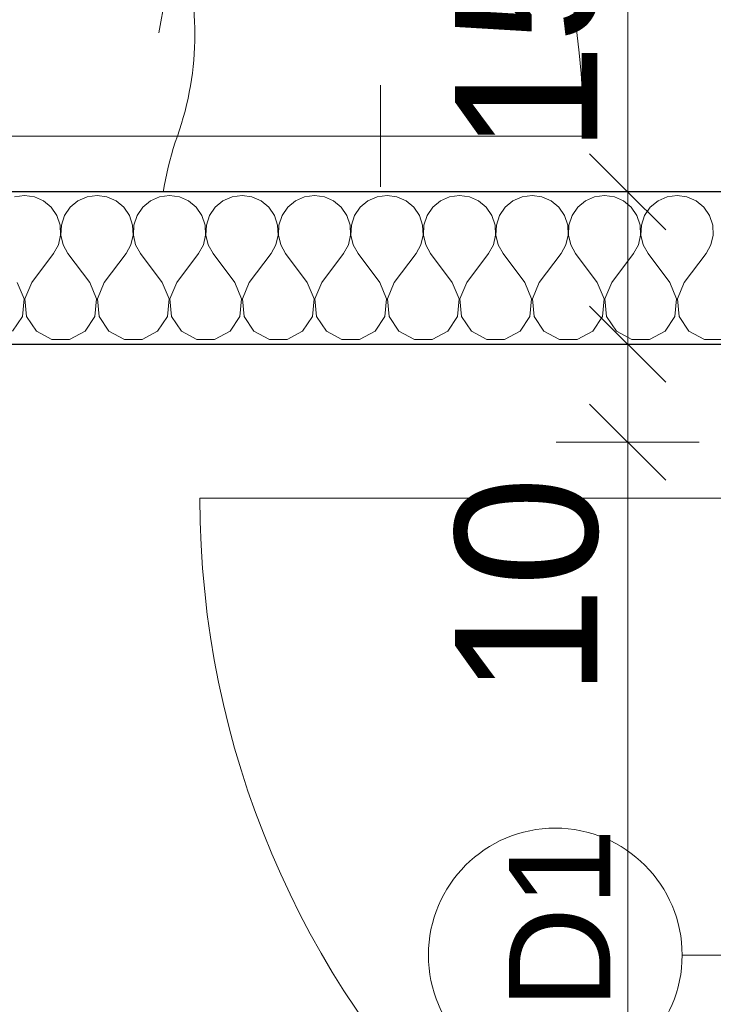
# Model space of a CAD drawing. Header units: millimetres. Extents: x -12989 to 357906, y -50379 to 30884.
# Tile 54 of 256: x 2638 to 3321, y 2500 to 3470. Entities that reach past the tile are written whole.
import ezdxf
from ezdxf.enums import TextEntityAlignment as Align

# ---------------------------------------------------------------- set-up
doc = ezdxf.new("R2010")
doc.units = ezdxf.units.MM
doc.header["$MEASUREMENT"] = 0
doc.linetypes.add('Wipeout_Contour', pattern=[1000, 0, -1000])
for name, color, linetype in [('Nowe_04-ŚCIANY DZIAŁOWE', 7, 'Continuous'), ('Nowe_A_OZN_STREFY', 7, 'Continuous'), ('Nowe_A_WYM_ZEWNETRZNE', 7, 'Continuous'), ('Nowe_Drzwi Archicad', 7, 'Continuous'), ('Nowe_Znaczniki drzwi Archicada', 7, 'Continuous')]:
    doc.layers.add(name, color=color, linetype=linetype)
doc.layers.add('Nowe_04-ŚCIANY DZIAŁOWE_Nr_pióra__174', color=7, linetype='Continuous', lineweight=5, true_color=0x6a6a6a)
for name, color, linetype, lineweight in [('Nowe_04-ŚCIANY DZIAŁOWE_Nr_pióra__27', 7, 'Continuous', 25), ('Nowe_A_WYM_ZEWNETRZNE_Nr_pióra__1', 7, 'Continuous', 13), ('Nowe_A_WYM_ZEWNETRZNE_Nr_pióra__45', 7, 'Continuous', 15), ('Nowe_A_WYM_ZEWNETRZNE_Nr_pióra__85', 7, 'Continuous', 13), ('Nowe_Drzwi Archicad_Nr_pióra__20', 1, 'Continuous', 13), ('Nowe_Drzwi Archicad_Nr_pióra__3', 7, 'Continuous', 13), ('Nowe_Znaczniki drzwi Archicada_Nr_pióra__45', 7, 'Continuous', 15), ('Nowe_Znaczniki drzwi Archicada_Nr_pióra__5', 7, 'Continuous', 13), ('Nowe_Znaczniki drzwi Archicada_Nr_pióra__7', 7, 'Continuous', 13)]:
    doc.layers.add(name, color=color, linetype=linetype, lineweight=lineweight)
doc.styles.add('STYL_AUTOMATYCZNY_2', font='arial.ttf')
doc.styles.add('STYL_AUTOMATYCZNY_3', font='arial.ttf')
doc.dimstyles.new('STYL_AUTOMATYCZNY__1', dxfattribs={"dimtxt": 139.999998, "dimasz": 71.25, "dimexe": 0.18, "dimexo": 0.0625, "dimgap": 0, "dimtad": 1, "dimtih": 1, "dimtoh": 1, "dimdec": 0, "dimlfac": 0.1, "dimzin": 0, "dimdsep": 46, "dimtxsty": 'STYL_AUTOMATYCZNY_3', "dimblk": 'ARROWHEAD_6', "dimblk1": 'ARROWHEAD_6', "dimblk2": 'ARROWHEAD_6', "dimcen": 0.09, "dimse1": 1, "dimse2": 1, "dimclrd": 7, "dimclre": 7, "dimclrt": 7, "dimadec": 0, "dimazin": 0, "dimtfac": 1, "dimtdec": 4, "dimtmove": 0, "dimatfit": 3, "dimfxl": 0, "dimtolj": 1, "dimtzin": 0, "dimarcsym": 0})
doc.dimstyles.new('STYL_AUTOMATYCZNY__2', dxfattribs={"dimtxt": 139.999998, "dimasz": 71.25, "dimexe": 0.18, "dimexo": 0.0625, "dimgap": 0, "dimtad": 1, "dimdec": 0, "dimlfac": 0.1, "dimzin": 0, "dimdsep": 46, "dimtxsty": 'STYL_AUTOMATYCZNY_3', "dimblk": 'ARROWHEAD_6', "dimblk1": 'ARROWHEAD_6', "dimblk2": 'ARROWHEAD_6', "dimcen": 0.09, "dimse1": 1, "dimse2": 1, "dimclrd": 7, "dimclre": 7, "dimclrt": 7, "dimadec": 0, "dimazin": 0, "dimtfac": 1, "dimtdec": 4, "dimtmove": 0, "dimatfit": 3, "dimfxl": 0, "dimtolj": 1, "dimtzin": 0, "dimarcsym": 0})
doc.dimstyles.new('STYL_AUTOMATYCZNY__4', dxfattribs={"dimtxt": 139.999998, "dimasz": 71.25, "dimexe": 0.18, "dimexo": 0.0625, "dimgap": 0, "dimtad": 1, "dimdec": 0, "dimlfac": 0.1, "dimzin": 0, "dimdsep": 46, "dimtxsty": 'STYL_AUTOMATYCZNY_3', "dimblk": 'ARROWHEAD_6', "dimblk1": 'ARROWHEAD_6', "dimblk2": 'ARROWHEAD_6', "dimcen": 0.09, "dimse1": 1, "dimse2": 1, "dimclrd": 7, "dimclre": 7, "dimclrt": 7, "dimadec": 0, "dimazin": 0, "dimtfac": 1, "dimtdec": 4, "dimtmove": 2, "dimatfit": 3, "dimfxl": 0, "dimtolj": 1, "dimtzin": 0, "dimarcsym": 0})

# ---------------------------------------------------------------- blocks, each defined once
blk = doc.blocks.new('WSC Marker D[12]_1', base_point=(3665.74, 2548.49))
at = {"layer": 'Nowe_Znaczniki drzwi Archicada_Nr_pióra__7', "color": 7, "lineweight": 13, "style": 'STYL_AUTOMATYCZNY_2'}
for tag, height, rotation, p in [('DUMMY_289', 100, 90, (3250.02, 3048.49)), ('DUMMY_288', 100, 90, (3450.02, 3048.49)), ('DUMMY_287', 100, 90, (3650.02, 3048.49)), ('DUMMY_290', 100, 90, (4200.02, 2548.49)), ('AC_MarkerText_2', 110, 360, (3565.74, 2601.65)), ('AC_MarkerText_3', 110, 360, (3565.74, 2381.65))]:
    blk.add_attdef(tag, text='', height=height, rotation=rotation, dxfattribs=at).set_placement(p, align=Align.BOTTOM_LEFT)
at = {"color": 254, "linetype": 'Wipeout_Contour', "lineweight": 0, "ltscale": 81301.552655}
blk.add_wipeout([(3165.74, 2673.49), (3165.74, 2673.49), (3117.9, 2663.97), (3077.35, 2636.88), (3050.25, 2596.32), (3040.74, 2548.49), (3050.25, 2500.65), (3077.35, 2460.1), (3117.9, 2433), (3165.74, 2423.49), (3165.74, 2423.49), (3165.74, 2423.49), (3213.57, 2433), (3254.13, 2460.1), (3281.22, 2500.65), (3290.74, 2548.49), (3281.22, 2596.32), (3254.13, 2636.88), (3213.57, 2663.97)], dxfattribs=at).dxf.layer = 'Nowe_Znaczniki drzwi Archicada'
at = {"layer": 'Nowe_Znaczniki drzwi Archicada_Nr_pióra__45', "color": 7, "linetype": 'Continuous', "lineweight": 15}
blk.add_line((3290.74, 2548.49), (3915.74, 2548.49), dxfattribs=at)
at = {"layer": 'Nowe_Znaczniki drzwi Archicada_Nr_pióra__5', "color": 7, "linetype": 'Continuous', "lineweight": 13, "flags": 128}
blk.add_lwpolyline([(3165.74, 2673.49, 1), (3165.74, 2423.49, 1)], format="xyb", close=True, dxfattribs=at)
at = {"layer": 'Nowe_Znaczniki drzwi Archicada_Nr_pióra__7', "color": 7, "lineweight": 13, "style": 'STYL_AUTOMATYCZNY_2'}
blk.add_attdef('AC_WIDO_ID', text='', height=100, rotation=90, dxfattribs=at).set_placement((3250.02, 2495.12), align=Align.BOTTOM_LEFT)
blk = doc.blocks.new('WSC Drzwi 26[11]_1')
at = {"layer": 'Nowe_Drzwi Archicad_Nr_pióra__3', "color": 7, "linetype": 'Continuous', "lineweight": 13}
blk.add_line((3715.74, 2998.49), (2815.74, 2998.49), dxfattribs=at)
blk.add_arc((3715.74, 2998.49), 900, 180, 270, dxfattribs=at)
at = {"layer": 'Nowe_Znaczniki drzwi Archicada', "color": 7, "lineweight": 15}
blk.add_blockref('WSC Marker D[12]_1', (3665.74, 2548.49), dxfattribs=at).add_auto_attribs({'AC_MarkerText_2': '90', 'AC_MarkerText_3': '200', 'AC_WIDO_ID': 'D1'})
blk = doc.blocks.new('Ściana_6_1', base_point=(3815.74, 150))
at = {"layer": 'Nowe_Drzwi Archicad', "color": 7, "linetype": 'Continuous', "lineweight": 13}
blk.add_blockref('WSC Drzwi 26[11]_1', (0, 0), dxfattribs=at)
blk = doc.blocks.new('WSC Drzwi 26[16]_1')
at = {"layer": 'Nowe_Drzwi Archicad_Nr_pióra__20', "color": 1, "linetype": 'Continuous', "lineweight": 13}
for p, q in [((2793.48, 3555), (2775.21, 3456.69)), ((2993.48, 3305), (2993.48, 3405))]:
    blk.add_line(p, q, dxfattribs=at)
for centre, start, end in [((2510.64, 3455), 340.52878, 19.47122), ((3076.32, 3255), 160.52878, 199.47122)]:
    blk.add_arc(centre, 300, start, end, dxfattribs=at)
at = {"layer": 'Nowe_Drzwi Archicad_Nr_pióra__3', "color": 7, "linetype": 'Continuous', "lineweight": 13}
blk.add_line((2393.48, 3355), (3193.48, 3355), dxfattribs=at)
blk.add_arc((2393.48, 3355), 800, 0, 90, dxfattribs=at)
blk = doc.blocks.new('Ściana_9_1', base_point=(2293.48, 3150))
at = {"layer": 'Nowe_Drzwi Archicad', "color": 7, "linetype": 'Continuous', "lineweight": 13}
blk.add_blockref('WSC Drzwi 26[16]_1', (0, 0), dxfattribs=at)
blk = doc.blocks.new('*X88')
at = {"layer": 'Nowe_04-ŚCIANY DZIAŁOWE_Nr_pióra__174', "color": 251, "linetype": 'Continuous', "lineweight": 5, "true_color": 0x6a6a6a}
for p, q in [((2642.86, 3296.43), (2633.1, 3295.07)), ((2652.62, 3295.07), (2642.86, 3296.43)), ((2661.63, 3291.09), (2652.62, 3295.07)), ((2669.22, 3284.81), (2661.63, 3291.09)), ((2695.51, 3291.09), (2687.92, 3284.81)), ((2704.53, 3295.07), (2695.51, 3291.09)), ((2714.29, 3296.43), (2704.53, 3295.07)), ((2724.05, 3295.07), (2714.29, 3296.43)), ((2733.06, 3291.09), (2724.05, 3295.07)), ((2740.65, 3284.81), (2733.06, 3291.09)), ((2766.94, 3291.09), (2759.35, 3284.81)), ((2775.95, 3295.07), (2766.94, 3291.09)), ((2785.71, 3296.43), (2775.95, 3295.07)), ((2795.47, 3295.07), (2785.71, 3296.43)), ((2804.49, 3291.09), (2795.47, 3295.07)), ((2812.08, 3284.81), (2804.49, 3291.09)), ((2838.37, 3291.09), (2830.78, 3284.81)), ((2847.38, 3295.07), (2838.37, 3291.09)), ((2857.14, 3296.43), (2847.38, 3295.07)), ((2866.9, 3295.07), (2857.14, 3296.43)), ((2875.92, 3291.09), (2866.9, 3295.07)), ((2883.51, 3284.81), (2875.92, 3291.09)), ((2909.8, 3291.09), (2902.21, 3284.81)), ((2918.81, 3295.07), (2909.8, 3291.09)), ((2928.57, 3296.43), (2918.81, 3295.07)), ((2938.33, 3295.07), (2928.57, 3296.43)), ((2947.35, 3291.09), (2938.33, 3295.07)), ((2954.93, 3284.81), (2947.35, 3291.09)), ((2981.22, 3291.09), (2973.64, 3284.81)), ((2990.24, 3295.07), (2981.22, 3291.09)), ((3000, 3296.43), (2990.24, 3295.07)), ((3009.76, 3295.07), (3000, 3296.43)), ((3018.78, 3291.09), (3009.76, 3295.07)), ((3026.36, 3284.81), (3018.78, 3291.09)), ((3052.65, 3291.09), (3045.07, 3284.81)), ((3061.67, 3295.07), (3052.65, 3291.09)), ((3071.43, 3296.43), (3061.67, 3295.07)), ((3081.19, 3295.07), (3071.43, 3296.43)), ((3090.2, 3291.09), (3081.19, 3295.07)), ((3097.79, 3284.81), (3090.2, 3291.09)), ((3124.08, 3291.09), (3116.49, 3284.81)), ((3133.1, 3295.07), (3124.08, 3291.09)), ((3142.86, 3296.43), (3133.1, 3295.07)), ((3152.62, 3295.07), (3142.86, 3296.43)), ((3161.63, 3291.09), (3152.62, 3295.07)), ((3169.22, 3284.81), (3161.63, 3291.09)), ((3195.51, 3291.09), (3187.92, 3284.81)), ((3204.53, 3295.07), (3195.51, 3291.09)), ((3214.29, 3296.43), (3204.53, 3295.07)), ((3224.05, 3295.07), (3214.29, 3296.43)), ((3233.06, 3291.09), (3224.05, 3295.07)), ((3240.65, 3284.81), (3233.06, 3291.09)), ((3266.94, 3291.09), (3259.35, 3284.81)), ((3275.95, 3295.07), (3266.94, 3291.09)), ((3285.71, 3296.43), (3275.95, 3295.07)), ((3295.47, 3295.07), (3285.71, 3296.43)), ((3304.49, 3291.09), (3295.47, 3295.07)), ((3312.08, 3284.81), (3304.49, 3291.09)), ((2674.8, 3276.69), (2669.22, 3284.81)), ((2687.92, 3284.81), (2682.34, 3276.69)), ((2746.23, 3276.69), (2740.65, 3284.81)), ((2759.35, 3284.81), (2753.77, 3276.69)), ((2817.66, 3276.69), (2812.08, 3284.81)), ((2830.78, 3284.81), (2825.2, 3276.69)), ((2889.09, 3276.69), (2883.51, 3284.81)), ((2902.21, 3284.81), (2896.63, 3276.69)), ((2960.52, 3276.69), (2954.93, 3284.81)), ((2973.64, 3284.81), (2968.06, 3276.69)), ((3031.94, 3276.69), (3026.36, 3284.81)), ((3045.07, 3284.81), (3039.48, 3276.69)), ((3103.37, 3276.69), (3097.79, 3284.81)), ((3116.49, 3284.81), (3110.91, 3276.69)), ((3174.8, 3276.69), (3169.22, 3284.81)), ((3187.92, 3284.81), (3182.34, 3276.69)), ((3246.23, 3276.69), (3240.65, 3284.81)), ((3259.35, 3284.81), (3253.77, 3276.69)), ((3317.66, 3276.69), (3312.08, 3284.81)), ((2677.95, 3267.35), (2674.8, 3276.69)), ((2682.34, 3276.69), (2679.19, 3267.35)), ((2749.38, 3267.35), (2746.23, 3276.69)), ((2753.77, 3276.69), (2750.62, 3267.35)), ((2820.81, 3267.35), (2817.66, 3276.69)), ((2825.2, 3276.69), (2822.05, 3267.35)), ((2892.24, 3267.35), (2889.09, 3276.69)), ((2896.63, 3276.69), (2893.48, 3267.35)), ((2963.66, 3267.35), (2960.52, 3276.69)), ((2968.06, 3276.69), (2964.91, 3267.35)), ((3035.09, 3267.35), (3031.94, 3276.69)), ((3039.48, 3276.69), (3036.34, 3267.35)), ((3106.52, 3267.35), (3103.37, 3276.69)), ((3110.91, 3276.69), (3107.76, 3267.35)), ((3177.95, 3267.35), (3174.8, 3276.69)), ((3182.34, 3276.69), (3179.19, 3267.35)), ((3249.38, 3267.35), (3246.23, 3276.69)), ((3253.77, 3276.69), (3250.62, 3267.35)), ((3320.81, 3267.35), (3317.66, 3276.69)), ((2678.43, 3257.51), (2677.95, 3267.35)), ((2679.19, 3267.35), (2678.72, 3257.51)), ((2749.86, 3257.51), (2749.38, 3267.35)), ((2750.62, 3267.35), (2750.14, 3257.51)), ((2821.28, 3257.51), (2820.81, 3267.35)), ((2822.05, 3267.35), (2821.57, 3257.51)), ((2892.71, 3257.51), (2892.24, 3267.35)), ((2893.48, 3267.35), (2893, 3257.51)), ((2964.14, 3257.51), (2963.66, 3267.35)), ((2964.91, 3267.35), (2964.43, 3257.51)), ((3035.57, 3257.51), (3035.09, 3267.35)), ((3036.34, 3267.35), (3035.86, 3257.51)), ((3107, 3257.51), (3106.52, 3267.35)), ((3107.76, 3267.35), (3107.29, 3257.51)), ((3178.43, 3257.51), (3177.95, 3267.35)), ((3179.19, 3267.35), (3178.72, 3257.51)), ((3249.86, 3257.51), (3249.38, 3267.35)), ((3250.62, 3267.35), (3250.14, 3257.51)), ((3321.28, 3257.51), (3320.81, 3267.35)), ((2676.2, 3247.91), (2678.43, 3257.51)), ((2678.72, 3257.51), (2680.95, 3247.91)), ((2747.63, 3247.91), (2749.86, 3257.51)), ((2750.14, 3257.51), (2752.37, 3247.91)), ((2819.05, 3247.91), (2821.28, 3257.51)), ((2821.57, 3257.51), (2823.8, 3247.91)), ((2890.48, 3247.91), (2892.71, 3257.51)), ((2893, 3257.51), (2895.23, 3247.91)), ((2961.91, 3247.91), (2964.14, 3257.51)), ((2964.43, 3257.51), (2966.66, 3247.91)), ((3033.34, 3247.91), (3035.57, 3257.51)), ((3035.86, 3257.51), (3038.09, 3247.91)), ((3104.77, 3247.91), (3107, 3257.51)), ((3107.29, 3257.51), (3109.52, 3247.91)), ((3176.2, 3247.91), (3178.43, 3257.51)), ((3178.72, 3257.51), (3180.95, 3247.91)), ((3247.63, 3247.91), (3249.86, 3257.51)), ((3250.14, 3257.51), (3252.37, 3247.91)), ((3319.05, 3247.91), (3321.28, 3257.51)), ((2650, 3210.71), (2671.43, 3239.29)), ((2671.43, 3239.29), (2676.2, 3247.91)), ((2680.95, 3247.91), (2685.71, 3239.29)), ((2707.14, 3210.71), (2685.71, 3239.29)), ((2721.43, 3210.71), (2742.86, 3239.29)), ((2742.86, 3239.29), (2747.63, 3247.91)), ((2752.37, 3247.91), (2757.14, 3239.29)), ((2778.57, 3210.71), (2757.14, 3239.29)), ((2792.86, 3210.71), (2814.29, 3239.29)), ((2814.29, 3239.29), (2819.05, 3247.91)), ((2823.8, 3247.91), (2828.57, 3239.29)), ((2850, 3210.71), (2828.57, 3239.29)), ((2864.29, 3210.71), (2885.71, 3239.29)), ((2885.71, 3239.29), (2890.48, 3247.91)), ((2895.23, 3247.91), (2900, 3239.29)), ((2921.43, 3210.71), (2900, 3239.29)), ((2935.71, 3210.71), (2957.14, 3239.29)), ((2957.14, 3239.29), (2961.91, 3247.91)), ((2966.66, 3247.91), (2971.43, 3239.29)), ((2992.86, 3210.71), (2971.43, 3239.29)), ((3007.14, 3210.71), (3028.57, 3239.29)), ((3028.57, 3239.29), (3033.34, 3247.91)), ((3038.09, 3247.91), (3042.86, 3239.29)), ((3064.29, 3210.71), (3042.86, 3239.29)), ((3078.57, 3210.71), (3100, 3239.29)), ((3100, 3239.29), (3104.77, 3247.91)), ((3109.52, 3247.91), (3114.29, 3239.29)), ((3135.71, 3210.71), (3114.29, 3239.29)), ((3150, 3210.71), (3171.43, 3239.29)), ((3171.43, 3239.29), (3176.2, 3247.91)), ((3180.95, 3247.91), (3185.71, 3239.29)), ((3207.14, 3210.71), (3185.71, 3239.29)), ((3221.43, 3210.71), (3242.86, 3239.29)), ((3242.86, 3239.29), (3247.63, 3247.91)), ((3252.37, 3247.91), (3257.14, 3239.29)), ((3278.57, 3210.71), (3257.14, 3239.29)), ((3292.86, 3210.71), (3314.29, 3239.29)), ((3314.29, 3239.29), (3319.05, 3247.91)), ((2642.45, 3194.67), (2635.71, 3210.71)), ((2650, 3210.71), (2643.27, 3194.67)), ((2713.88, 3194.67), (2707.14, 3210.71)), ((2721.43, 3210.71), (2714.69, 3194.67)), ((2785.31, 3194.67), (2778.57, 3210.71)), ((2792.86, 3210.71), (2786.12, 3194.67)), ((2856.73, 3194.67), (2850, 3210.71)), ((2864.29, 3210.71), (2857.55, 3194.67)), ((2928.16, 3194.67), (2921.43, 3210.71)), ((2935.71, 3210.71), (2928.98, 3194.67)), ((2999.59, 3194.67), (2992.86, 3210.71)), ((3007.14, 3210.71), (3000.41, 3194.67)), ((3071.02, 3194.67), (3064.29, 3210.71)), ((3078.57, 3210.71), (3071.84, 3194.67)), ((3142.45, 3194.67), (3135.71, 3210.71)), ((3150, 3210.71), (3143.27, 3194.67)), ((3213.88, 3194.67), (3207.14, 3210.71)), ((3221.43, 3210.71), (3214.69, 3194.67)), ((3285.31, 3194.67), (3278.57, 3210.71)), ((3292.86, 3210.71), (3286.12, 3194.67)), ((2640.81, 3177.35), (2642.45, 3194.67)), ((2643.27, 3194.67), (2644.91, 3177.35)), ((2712.23, 3177.35), (2713.88, 3194.67)), ((2714.69, 3194.67), (2716.34, 3177.35)), ((2783.66, 3177.35), (2785.31, 3194.67)), ((2786.12, 3194.67), (2787.77, 3177.35)), ((2855.09, 3177.35), (2856.73, 3194.67)), ((2857.55, 3194.67), (2859.19, 3177.35)), ((2926.52, 3177.35), (2928.16, 3194.67)), ((2928.98, 3194.67), (2930.62, 3177.35)), ((2997.95, 3177.35), (2999.59, 3194.67)), ((3000.41, 3194.67), (3002.05, 3177.35)), ((3069.38, 3177.35), (3071.02, 3194.67)), ((3071.84, 3194.67), (3073.48, 3177.35)), ((3140.81, 3177.35), (3142.45, 3194.67)), ((3143.27, 3194.67), (3144.91, 3177.35)), ((3212.23, 3177.35), (3213.88, 3194.67)), ((3214.69, 3194.67), (3216.34, 3177.35)), ((3283.66, 3177.35), (3285.31, 3194.67)), ((3286.12, 3194.67), (3287.77, 3177.35)), ((2631.17, 3162.87), (2640.81, 3177.35)), ((2644.91, 3177.35), (2654.54, 3162.87)), ((2702.6, 3162.87), (2712.23, 3177.35)), ((2716.34, 3177.35), (2725.97, 3162.87)), ((2774.03, 3162.87), (2783.66, 3177.35)), ((2787.77, 3177.35), (2797.4, 3162.87)), ((2845.46, 3162.87), (2855.09, 3177.35)), ((2859.19, 3177.35), (2868.83, 3162.87)), ((2916.89, 3162.87), (2926.52, 3177.35)), ((2930.62, 3177.35), (2940.25, 3162.87)), ((2988.32, 3162.87), (2997.95, 3177.35)), ((3002.05, 3177.35), (3011.68, 3162.87)), ((3059.75, 3162.87), (3069.38, 3177.35)), ((3073.48, 3177.35), (3083.11, 3162.87)), ((3131.17, 3162.87), (3140.81, 3177.35)), ((3144.91, 3177.35), (3154.54, 3162.87)), ((3202.6, 3162.87), (3212.23, 3177.35)), ((3216.34, 3177.35), (3225.97, 3162.87)), ((3274.03, 3162.87), (3283.66, 3177.35)), ((3287.77, 3177.35), (3297.4, 3162.87)), ((2654.54, 3162.87), (2669.87, 3154.65)), ((2687.27, 3154.65), (2702.6, 3162.87)), ((2725.97, 3162.87), (2741.3, 3154.65)), ((2758.7, 3154.65), (2774.03, 3162.87)), ((2797.4, 3162.87), (2812.73, 3154.65)), ((2830.13, 3154.65), (2845.46, 3162.87)), ((2868.83, 3162.87), (2884.16, 3154.65)), ((2901.56, 3154.65), (2916.89, 3162.87)), ((2940.25, 3162.87), (2955.59, 3154.65)), ((2972.98, 3154.65), (2988.32, 3162.87)), ((3011.68, 3162.87), (3027.02, 3154.65)), ((3044.41, 3154.65), (3059.75, 3162.87)), ((3083.11, 3162.87), (3098.44, 3154.65)), ((3115.84, 3154.65), (3131.17, 3162.87)), ((3154.54, 3162.87), (3169.87, 3154.65)), ((3187.27, 3154.65), (3202.6, 3162.87)), ((3225.97, 3162.87), (3241.3, 3154.65)), ((3258.7, 3154.65), (3274.03, 3162.87)), ((3297.4, 3162.87), (3312.73, 3154.65)), ((2669.87, 3154.65), (2687.27, 3154.65)), ((2741.3, 3154.65), (2758.7, 3154.65)), ((2812.73, 3154.65), (2830.13, 3154.65)), ((2884.16, 3154.65), (2901.56, 3154.65)), ((2955.59, 3154.65), (2972.98, 3154.65)), ((3027.02, 3154.65), (3044.41, 3154.65)), ((3098.44, 3154.65), (3115.84, 3154.65)), ((3169.87, 3154.65), (3187.27, 3154.65)), ((3241.3, 3154.65), (3258.7, 3154.65)), ((3312.73, 3154.65), (3330.13, 3154.65))]:
    blk.add_line(p, q, dxfattribs=at)
blk = doc.blocks.new('Ściana_10_1', base_point=(-350, 3150))
at = {"color": 254, "linetype": 'Wipeout_Contour', "lineweight": 0, "ltscale": 16469.10017}
blk.add_wipeout([(913.48, 3150), (3665.74, 3150), (3665.74, 3300), (913.48, 3300)], dxfattribs=at).dxf.layer = 'Nowe_04-ŚCIANY DZIAŁOWE'
at = {"layer": 'Nowe_04-ŚCIANY DZIAŁOWE_Nr_pióra__27', "color": 7, "linetype": 'Continuous', "lineweight": 25, "flags": 128}
for points in [[(3665.74, 3300), (2443.48, 3300)], [(-350, 3150), (3665.74, 3150)]]:
    blk.add_lwpolyline(points, dxfattribs=at)
at = {"layer": 'Nowe_04-ŚCIANY DZIAŁOWE', "color": 7, "lineweight": 25}
blk.add_blockref('*X88', (0, 0), dxfattribs=at)
blk = doc.blocks.new('*D267')
at = {"layer": 'Nowe_A_WYM_ZEWNETRZNE_Nr_pióra__45', "color": 7, "linetype": 'Continuous', "lineweight": 15}
for p, q in [((-1341.01, 187.5), (-1266.01, 112.5)), ((-1341.01, 37.5), (-1266.01, -37.5))]:
    blk.add_line(p, q, dxfattribs=at)
at = {"layer": 'Nowe_A_WYM_ZEWNETRZNE_Nr_pióra__85', "color": 7, "linetype": 'Continuous', "lineweight": 13}
for p, q in [((-1303.51, 150), (-1303.51, 6849.85)), ((-1233.2, 150), (-1373.83, 150)), ((-1303.51, 0), (-1303.51, 150)), ((-1233.2, 0), (-1373.83, 0)), ((-1303.51, -56.25), (-1303.51, 0))]:
    blk.add_line(p, q, dxfattribs=at)
at = {"layer": 'Nowe_A_WYM_ZEWNETRZNE_Nr_pióra__1', "color": 7, "lineweight": 13, "insert": (-1331.51, -251.06), "char_height": 140, "attachment_point": 7, "rotation": 90, "style": 'STYL_AUTOMATYCZNY_3'}
blk.add_mtext('\\A1;{\\pql;\\fArial|b0|i0|c238|p0;\\W1.000000;15}', dxfattribs=at)
blk = doc.blocks.new('ARROWHEAD_6')
at = {"color": 0, "linetype": 'Continuous', "lineweight": 0}
for p, q in [((-0.5, -0.5), (0.5, 0.5)), ((0, 0), (-1, 0))]:
    blk.add_line(p, q, dxfattribs=at)
blk = doc.blocks.new('*D268')
at = {"layer": 'Nowe_A_WYM_ZEWNETRZNE_Nr_pióra__45', "color": 7, "linetype": 'Continuous', "lineweight": 15}
blk.add_line((-1341.01, 187.5), (-1266.01, 112.5), dxfattribs=at)
at = {"layer": 'Nowe_A_WYM_ZEWNETRZNE_Nr_pióra__85', "color": 7, "linetype": 'Continuous', "lineweight": 13}
blk.add_line((-1303.51, 150), (-1303.51, 6849.85), dxfattribs=at)
blk = doc.blocks.new('*D269')
at = {"layer": 'Nowe_A_WYM_ZEWNETRZNE_Nr_pióra__45', "color": 7, "linetype": 'Continuous', "lineweight": 15}
for p, q in [((-1341.01, 6887.35), (-1266.01, 6812.35)), ((-1341.01, 187.5), (-1266.01, 112.5))]:
    blk.add_line(p, q, dxfattribs=at)
at = {"layer": 'Nowe_A_WYM_ZEWNETRZNE_Nr_pióra__85', "color": 7, "linetype": 'Continuous', "lineweight": 13}
for p, q in [((-1233.2, 6849.85), (-1373.83, 6849.85)), ((-1303.51, 150), (-1303.51, 6849.85))]:
    blk.add_line(p, q, dxfattribs=at)
at = {"layer": 'Nowe_A_WYM_ZEWNETRZNE_Nr_pióra__1', "color": 7, "lineweight": 13, "char_height": 140, "attachment_point": 7, "rotation": 90, "style": 'STYL_AUTOMATYCZNY_3'}
for s, insert in [('\\A1;{\\pql;\\fArial|b0|i0|c238|p0;\\W1.000000;15}', (-1331.51, 6598.78)), ('\\A1;{\\pql;\\fArial|b0|i0|c238|p0;\\W1.000000;670}', (-1331.51, 3232.97))]:
    blk.add_mtext(s, dxfattribs=dict(at, insert=insert))
blk = doc.blocks.new('*D319')
at = {"layer": 'Nowe_A_WYM_ZEWNETRZNE_Nr_pióra__45', "color": 7, "linetype": 'Continuous', "lineweight": 15}
for p, q in [((-462.5, -1542.08), (-537.5, -1617.08)), ((-312.5, -1542.08), (-387.5, -1617.08))]:
    blk.add_line(p, q, dxfattribs=at)
at = {"layer": 'Nowe_A_WYM_ZEWNETRZNE_Nr_pióra__85', "color": 7, "linetype": 'Continuous', "lineweight": 13}
for p, q in [((-500, -1649.9), (-500, -1509.27)), ((-350, -1649.9), (-350, -1509.27)), ((-556.25, -1579.58), (-500, -1579.58)), ((-500, -1579.58), (-350, -1579.58)), ((-350, -1579.58), (3665.74, -1579.58))]:
    blk.add_line(p, q, dxfattribs=at)
at = {"layer": 'Nowe_A_WYM_ZEWNETRZNE_Nr_pióra__1', "color": 7, "lineweight": 13, "insert": (-751.06, -1551.58), "char_height": 140, "attachment_point": 7, "style": 'STYL_AUTOMATYCZNY_3'}
blk.add_mtext('\\A1;{\\pql;\\fArial|b0|i0|c238|p0;\\W1.000000;15}', dxfattribs=at)
blk = doc.blocks.new('*D321')
at = {"layer": 'Nowe_A_WYM_ZEWNETRZNE_Nr_pióra__45', "color": 7, "linetype": 'Continuous', "lineweight": 15}
for p, q in [((-312.5, -1542.08), (-387.5, -1617.08)), ((3703.24, -1542.08), (3628.24, -1617.08))]:
    blk.add_line(p, q, dxfattribs=at)
at = {"layer": 'Nowe_A_WYM_ZEWNETRZNE_Nr_pióra__85', "color": 7, "linetype": 'Continuous', "lineweight": 13}
for p, q in [((-350, -1649.9), (-350, -1509.27)), ((-500, -1579.58), (-350, -1579.58)), ((-350, -1579.58), (3665.74, -1579.58))]:
    blk.add_line(p, q, dxfattribs=at)
at = {"layer": 'Nowe_A_WYM_ZEWNETRZNE_Nr_pióra__1', "color": 7, "lineweight": 13, "char_height": 140, "attachment_point": 7, "style": 'STYL_AUTOMATYCZNY_3'}
for s, insert in [('\\A1;{\\pql;\\fArial|b0|i0|c238|p0;\\W1.000000;402}', (1390.92, -1551.58)), ('\\A1;{\\pql;\\fArial|b0|i0|c238|p0;\\W1.000000;15}', (3414.68, -1551.58))]:
    blk.add_mtext(s, dxfattribs=dict(at, insert=insert))
blk = doc.blocks.new('*D322')
at = {"layer": 'Nowe_A_WYM_ZEWNETRZNE_Nr_pióra__45', "color": 7, "linetype": 'Continuous', "lineweight": 15}
for p, q in [((3703.24, -1542.08), (3628.24, -1617.08)), ((3853.24, -1542.08), (3778.24, -1617.08))]:
    blk.add_line(p, q, dxfattribs=at)
at = {"layer": 'Nowe_A_WYM_ZEWNETRZNE_Nr_pióra__85', "color": 7, "linetype": 'Continuous', "lineweight": 13}
for p, q in [((3665.74, -1649.9), (3665.74, -1509.27)), ((-350, -1579.58), (3665.74, -1579.58)), ((3665.74, -1579.58), (3815.74, -1579.58))]:
    blk.add_line(p, q, dxfattribs=at)
blk = doc.blocks.new('*D397')
at = {"layer": 'Nowe_A_WYM_ZEWNETRZNE_Nr_pióra__45', "color": 7, "linetype": 'Continuous', "lineweight": 15}
for p, q in [((1158.87, 187.5), (1233.87, 112.5)), ((1158.87, 37.5), (1233.87, -37.5))]:
    blk.add_line(p, q, dxfattribs=at)
at = {"layer": 'Nowe_A_WYM_ZEWNETRZNE_Nr_pióra__85', "color": 7, "linetype": 'Continuous', "lineweight": 13}
for p, q in [((1196.37, 150), (1196.37, 3150)), ((1266.69, 150), (1126.06, 150)), ((1196.37, 0), (1196.37, 150)), ((1266.69, 0), (1126.06, 0)), ((1196.37, -56.25), (1196.37, 0))]:
    blk.add_line(p, q, dxfattribs=at)
at = {"layer": 'Nowe_A_WYM_ZEWNETRZNE_Nr_pióra__1', "color": 7, "lineweight": 13, "insert": (1168.37, -251.06), "char_height": 140, "attachment_point": 7, "rotation": 90, "style": 'STYL_AUTOMATYCZNY_3'}
blk.add_mtext('\\A1;{\\pql;\\fArial|b0|i0|c238|p0;\\W1.000000;15}', dxfattribs=at)
blk = doc.blocks.new('*D398')
at = {"layer": 'Nowe_A_WYM_ZEWNETRZNE_Nr_pióra__45', "color": 7, "linetype": 'Continuous', "lineweight": 15}
for p, q in [((1158.87, 3187.5), (1233.87, 3112.5)), ((1158.87, 187.5), (1233.87, 112.5))]:
    blk.add_line(p, q, dxfattribs=at)
at = {"layer": 'Nowe_A_WYM_ZEWNETRZNE_Nr_pióra__85', "color": 7, "linetype": 'Continuous', "lineweight": 13}
for p, q in [((1266.69, 3150), (1126.06, 3150)), ((1196.37, 150), (1196.37, 3150))]:
    blk.add_line(p, q, dxfattribs=at)
at = {"layer": 'Nowe_A_WYM_ZEWNETRZNE_Nr_pióra__1', "color": 7, "lineweight": 13, "char_height": 140, "attachment_point": 7, "rotation": 90, "style": 'STYL_AUTOMATYCZNY_3'}
for s, insert in [('\\A1;{\\pql;\\fArial|b0|i0|c238|p0;\\W1.000000;15}', (1168.37, 2898.94)), ('\\A1;{\\pql;\\fArial|b0|i0|c238|p0;\\W1.000000;300}', (1168.37, 1383.05))]:
    blk.add_mtext(s, dxfattribs=dict(at, insert=insert))
blk = doc.blocks.new('*D410')
at = {"layer": 'Nowe_A_WYM_ZEWNETRZNE_Nr_pióra__45', "color": 7, "linetype": 'Continuous', "lineweight": 15}
for p, q in [((4094.18, 2585.99), (4169.18, 2510.99)), ((4094.18, 2037.5), (4169.18, 1962.5))]:
    blk.add_line(p, q, dxfattribs=at)
at = {"layer": 'Nowe_A_WYM_ZEWNETRZNE_Nr_pióra__85', "color": 7, "linetype": 'Continuous', "lineweight": 13}
for p, q in [((4201.99, 2548.49), (4061.36, 2548.49)), ((4131.68, 2000), (4131.68, 2548.49)), ((4201.99, 2000), (4061.36, 2000)), ((4131.68, 1943.75), (4131.68, 2000))]:
    blk.add_line(p, q, dxfattribs=at)
at = {"layer": 'Nowe_A_WYM_ZEWNETRZNE_Nr_pióra__1', "color": 7, "lineweight": 13, "insert": (4103.68, 2167.46), "char_height": 140, "attachment_point": 7, "rotation": 90, "style": 'STYL_AUTOMATYCZNY_3'}
blk.add_mtext('\\A1;{\\pql;\\fArial|b0|i0|c238|p0;\\W1.000000;55}', dxfattribs=at)
blk = doc.blocks.new('*D411')
at = {"layer": 'Nowe_A_WYM_ZEWNETRZNE_Nr_pióra__45', "color": 7, "linetype": 'Continuous', "lineweight": 15}
for p, q in [((4094.18, 3912.5), (4169.18, 3837.5)), ((4094.18, 2585.99), (4169.18, 2510.99))]:
    blk.add_line(p, q, dxfattribs=at)
at = {"layer": 'Nowe_A_WYM_ZEWNETRZNE_Nr_pióra__85', "color": 7, "linetype": 'Continuous', "lineweight": 13}
for p, q in [((4201.99, 3875), (4061.36, 3875)), ((4131.68, 2548.49), (4131.68, 3875)), ((4201.99, 2548.49), (4061.36, 2548.49))]:
    blk.add_line(p, q, dxfattribs=at)
at = {"layer": 'Nowe_A_WYM_ZEWNETRZNE_Nr_pióra__1', "color": 7, "lineweight": 13, "insert": (4103.68, 3051.57), "char_height": 140, "attachment_point": 7, "rotation": 90, "style": 'STYL_AUTOMATYCZNY_3'}
blk.add_mtext('\\A1;{\\pql;\\fArial|b0|i0|c238|p0;\\W1.000000;133}', dxfattribs=at)
blk = doc.blocks.new('*D415')
at = {"layer": 'Nowe_A_WYM_ZEWNETRZNE_Nr_pióra__45', "color": 7, "linetype": 'Continuous', "lineweight": 15}
for p, q in [((3199.56, 3090.99), (3274.56, 3015.99)), ((3199.56, 2080.99), (3274.56, 2005.99))]:
    blk.add_line(p, q, dxfattribs=at)
at = {"layer": 'Nowe_A_WYM_ZEWNETRZNE_Nr_pióra__85', "color": 7, "linetype": 'Continuous', "lineweight": 13}
for p, q in [((3307.37, 3053.49), (3166.74, 3053.49)), ((3237.06, 2043.49), (3237.06, 3053.49)), ((3307.37, 2043.49), (3166.74, 2043.49))]:
    blk.add_line(p, q, dxfattribs=at)
at = {"layer": 'Nowe_A_WYM_ZEWNETRZNE_Nr_pióra__1', "color": 7, "lineweight": 13, "char_height": 140, "attachment_point": 7, "rotation": 90, "style": 'STYL_AUTOMATYCZNY_3'}
for s, insert in [('\\A1;{\\pql;\\fArial|b0|i0|c238|p0;\\W1.000000;10}', (3209.06, 2802.43)), ('\\A1;{\\pql;\\fArial|b0|i0|c238|p0;\\W1.000000;101}', (3209.06, 2114.81))]:
    blk.add_mtext(s, dxfattribs=dict(at, insert=insert))
blk = doc.blocks.new('*D416')
at = {"layer": 'Nowe_A_WYM_ZEWNETRZNE_Nr_pióra__45', "color": 7, "linetype": 'Continuous', "lineweight": 15}
for p, q in [((3199.56, 3187.5), (3274.56, 3112.5)), ((3199.56, 3090.99), (3274.56, 3015.99))]:
    blk.add_line(p, q, dxfattribs=at)
at = {"layer": 'Nowe_A_WYM_ZEWNETRZNE_Nr_pióra__85', "color": 7, "linetype": 'Continuous', "lineweight": 13}
for p, q in [((3307.37, 3150), (3166.74, 3150)), ((3237.06, 3053.49), (3237.06, 3150)), ((3307.37, 3053.49), (3166.74, 3053.49))]:
    blk.add_line(p, q, dxfattribs=at)
blk = doc.blocks.new('*D417')
at = {"layer": 'Nowe_A_WYM_ZEWNETRZNE_Nr_pióra__45', "color": 7, "linetype": 'Continuous', "lineweight": 15}
for p, q in [((3199.56, 3337.5), (3274.56, 3262.5)), ((3199.56, 3187.5), (3274.56, 3112.5))]:
    blk.add_line(p, q, dxfattribs=at)
at = {"layer": 'Nowe_A_WYM_ZEWNETRZNE_Nr_pióra__85', "color": 7, "linetype": 'Continuous', "lineweight": 13}
for p, q in [((3307.37, 3300), (3166.74, 3300)), ((3237.06, 3150), (3237.06, 3300)), ((3307.37, 3150), (3166.74, 3150))]:
    blk.add_line(p, q, dxfattribs=at)
blk = doc.blocks.new('*D418')
at = {"layer": 'Nowe_A_WYM_ZEWNETRZNE_Nr_pióra__45', "color": 7, "linetype": 'Continuous', "lineweight": 15}
for p, q in [((3199.56, 4487.5), (3274.56, 4412.5)), ((3199.56, 3337.5), (3274.56, 3262.5))]:
    blk.add_line(p, q, dxfattribs=at)
at = {"layer": 'Nowe_A_WYM_ZEWNETRZNE_Nr_pióra__85', "color": 7, "linetype": 'Continuous', "lineweight": 13}
for p, q in [((3307.37, 4450), (3166.74, 4450)), ((3237.06, 3300), (3237.06, 4450)), ((3307.37, 3300), (3166.74, 3300))]:
    blk.add_line(p, q, dxfattribs=at)
at = {"layer": 'Nowe_A_WYM_ZEWNETRZNE_Nr_pióra__1', "color": 7, "lineweight": 13, "char_height": 140, "attachment_point": 7, "rotation": 90, "style": 'STYL_AUTOMATYCZNY_3'}
for s, insert in [('\\A1;{\\pql;\\fArial|b0|i0|c238|p0;\\W1.000000;15}', (3209.06, 4198.94)), ('\\A1;{\\pql;\\fArial|b0|i0|c238|p0;\\W1.000000;115}', (3209.06, 3721.95)), ('\\A1;{\\pql;\\fArial|b0|i0|c238|p0;\\W1.000000;15}', (3209.06, 3337.5))]:
    blk.add_mtext(s, dxfattribs=dict(at, insert=insert))
blk = doc.blocks.new('*D424')
at = {"layer": 'Nowe_A_WYM_ZEWNETRZNE_Nr_pióra__45', "color": 7, "linetype": 'Continuous', "lineweight": 15}
for p, q in [((2528.37, 3792.5), (2603.37, 3717.5)), ((2528.37, 3337.5), (2603.37, 3262.5))]:
    blk.add_line(p, q, dxfattribs=at)
at = {"layer": 'Nowe_A_WYM_ZEWNETRZNE_Nr_pióra__85', "color": 7, "linetype": 'Continuous', "lineweight": 13}
for p, q in [((2636.18, 3755), (2495.55, 3755)), ((2565.87, 3300), (2565.87, 3755)), ((2636.18, 3300), (2495.55, 3300)), ((2565.87, 3243.75), (2565.87, 3300))]:
    blk.add_line(p, q, dxfattribs=at)
at = {"layer": 'Nowe_A_WYM_ZEWNETRZNE_Nr_pióra__1', "color": 7, "lineweight": 13, "insert": (2537.87, 3420.72), "char_height": 140, "attachment_point": 7, "rotation": 90, "style": 'STYL_AUTOMATYCZNY_3'}
blk.add_mtext('\\A1;{\\pql;\\fArial|b0|i0|c238|p0;\\W1.000000;46}', dxfattribs=at)

msp = doc.modelspace()

# ---------------------------------------------------------------- linework, layer by layer
at = {"layer": 'Nowe_A_OZN_STREFY', "color": 7, "linetype": 'Continuous', "lineweight": 0, "true_color": 0xffffff, "flags": 128}
for points in [[(913.48, 4450), (913.48, 3300), (2293.48, 3300), (2443.48, 3300), (3665.74, 3300), (3665.74, 4450), (2443.48, 4450), (2443.48, 4210), (2293.48, 4210), (2293.48, 4450)], [(3665.74, 150), (3665.74, 3150), (-350, 3150), (-350, 150)]]:
    msp.add_lwpolyline(points, close=True, dxfattribs=at)

# ---------------------------------------------------------------- next in the draw order: block references
at = {"layer": 'Nowe_04-ŚCIANY DZIAŁOWE', "color": 7, "lineweight": 25}
msp.add_blockref('Ściana_6_1', (3815.74, 150), dxfattribs=at)

# ---------------------------------------------------------------- next in the draw order: block references
msp.add_blockref('Ściana_9_1', (2293.48, 3150), dxfattribs=at)

# ---------------------------------------------------------------- next in the draw order: dimensions: what is measured, and where the dimension line sits
at = {"layer": 'Nowe_A_WYM_ZEWNETRZNE', "color": 7, "linetype": 'Continuous', "lineweight": 13}
for base, p1, p2, dimstyle, picture, middle in [((3237.06, 3053.49), (3665.74, 2043.49), (3665.74, 3053.49), 'STYL_AUTOMATYCZNY__4', '*D415', (3139.06, 2274.62)), ((4131.68, 2548.49), (4690.74, 2000), (3165.74, 2548.49), 'STYL_AUTOMATYCZNY__2', '*D410', (4033.68, 2274.01))]:
    dim = msp.add_linear_dim(base=base, p1=p1, p2=p2, angle=90, dimstyle=dimstyle, dxfattribs=at)
    dim.commit()
    dim.dimension.update_dxf_attribs({"geometry": picture, "text_midpoint": middle, "dimtype": 160, "text_rotation": 90})

# ---------------------------------------------------------------- next in the draw order: block references
at = {"layer": 'Nowe_04-ŚCIANY DZIAŁOWE', "color": 7, "lineweight": 25}
msp.add_blockref('Ściana_10_1', (-350, 3150), dxfattribs=at)

# ---------------------------------------------------------------- next in the draw order: dimensions: what is measured, and where the dimension line sits
at = {"layer": 'Nowe_A_WYM_ZEWNETRZNE', "color": 7, "linetype": 'Continuous', "lineweight": 13}
for base, p1, p2, picture, middle in [((-350, -1579.58), (-500, 7500), (-350, 150), '*D319', (-644.52, -1481.58)), ((3665.74, -1579.58), (-350, 7500), (3665.74, 3499.92), '*D321', (1550.73, -1481.58)), ((3815.74, -1579.58), (3665.74, 3499.92), (3815.74, 3499.92), '*D322', (3521.22, -1481.58))]:
    dim = msp.add_linear_dim(base=base, p1=p1, p2=p2, dimstyle='STYL_AUTOMATYCZNY__1', dxfattribs=at)
    dim.commit()
    dim.dimension.update_dxf_attribs({"geometry": picture, "text_midpoint": middle, "dimtype": 160})
for base, p1, p2, picture, middle in [((-1303.51, 6849.85), (18000, 150), (2607.87, 6849.85), '*D269', (-1401.51, 3392.79)), ((-1303.51, 150), (18000, 0), (-350, 150), '*D267', (-1401.51, -144.52)), ((-1303.51453594, 150), (-350, 150), (18000, 150), '*D268', (-1401.51453487, 149.88141735)), ((3237.06, 4450), (1657.87, 3300), (3665.74, 4450), '*D418', (3139.06, 3881.77)), ((4131.68, 3875), (3165.74, 2548.49), (4315.74, 3875), '*D411', (4033.68, 3211.39)), ((2565.86625572, 3755), (2293.47997053, 3300), (2943.47997053, 3755), '*D424', (2467.86625679, 3527.26270059)), ((3237.06, 3300), (1657.87, 3150), (1657.87, 3300), '*D417', (3139.06, 3444.04)), ((1196.37, 3150), (18000, 150), (1657.87, 3150), '*D398', (1098.37, 1542.86)), ((3237.06, 3150), (3665.74, 3053.49), (1657.87, 3150), '*D416', (3139.06, 2908.97)), ((1196.37, 150), (18000, 0), (18000, 150), '*D397', (1098.37, -144.52))]:
    dim = msp.add_linear_dim(base=base, p1=p1, p2=p2, angle=90, dimstyle='STYL_AUTOMATYCZNY__2', dxfattribs=at)
    dim.commit()
    dim.dimension.update_dxf_attribs({"geometry": picture, "text_midpoint": middle, "dimtype": 160, "text_rotation": 90})

doc.saveas('drawing.dxf')
